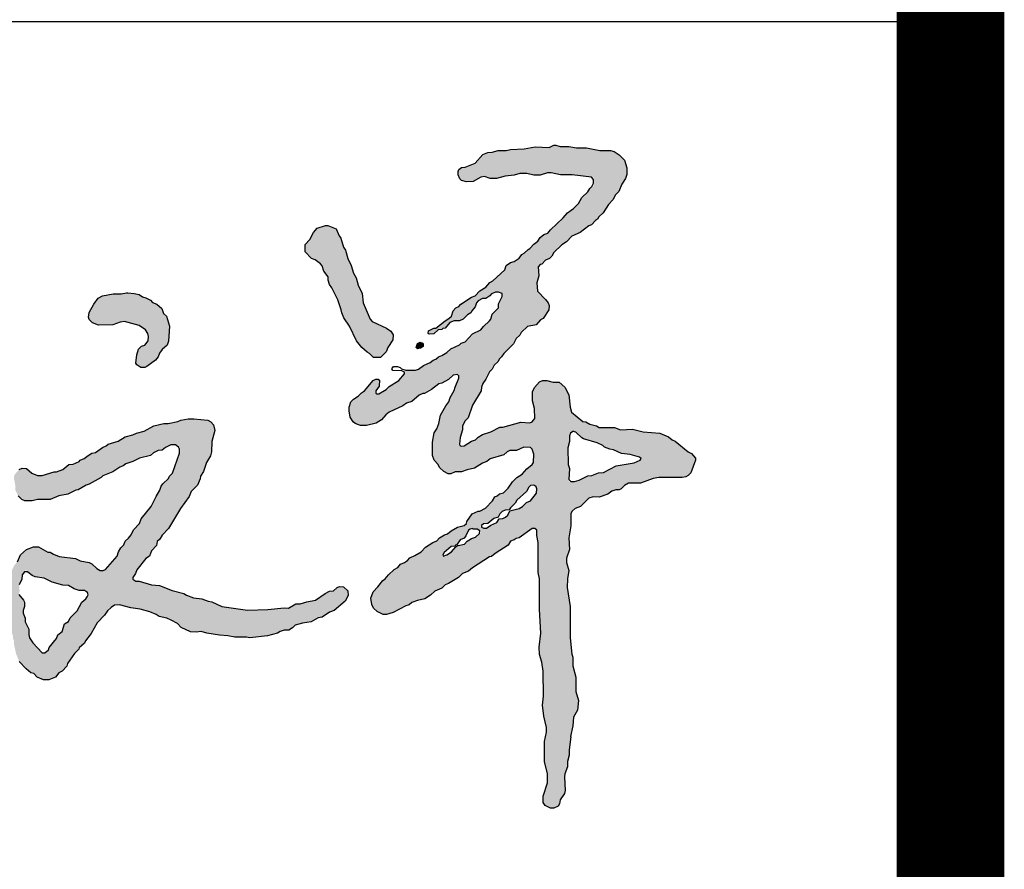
# Model space of a CAD drawing. Extents: x 499396 to 499732, y 3804753 to 3804872.
# Tile 32 of 41: x 499728.39 to 499730.22, y 3804776 to 3804777.58. Entities that reach past the tile are written whole.
import ezdxf

# ---------------------------------------------------------------- set-up
doc = ezdxf.new("R2010")
doc.units = 0
doc.layers.get('0').update_dxf_attribs({"linetype": 'CONTINUOUS'})
doc.layers.add('PUB_TITLE', color=4, linetype='CONTINUOUS')

# ---------------------------------------------------------------- blocks, each defined once
blk = doc.blocks.new('谭文军')
at = {"linetype": 'Continuous'}
h = blk.add_hatch(color=256, dxfattribs=at)
h.paths.add_polyline_path([(2707.3, 2346), (2707.3, 2339), (2699.3, 2322), (2699.3, 2313), (2684.3, 2298), (2680.9, 2285.4), (2664.3, 2270), (2658.3, 2262), (2639.3, 2253), (2622.3, 2235), (2613.3, 2232), (2609.3, 2228), (2589.3, 2219), (2580.3, 2210), (2569.3, 2203), (2561.3, 2200), (2555.3, 2195), (2549.3, 2193), (2542.3, 2187), (2527.3, 2180), (2512.3, 2170), (2483.3, 2170), (2483.3, 2161), (2470.3, 2146), (2448.3, 2132), (2441.3, 2125), (2421.2, 2113.1), (2415.2, 2119.1), (2425.3, 2133), (2426.3, 2147), (2423.3, 2149), (2417.3, 2149), (2411.3, 2146), (2391.3, 2122), (2384.3, 2118), (2377.3, 2110), (2366.3, 2103), (2360.3, 2097), (2356.3, 2085), (2356.3, 2076), (2358.3, 2062), (2365.3, 2051), (2370.3, 2047), (2382.3, 2043), (2396.3, 2043), (2418.3, 2048), (2430.3, 2056), (2443.8, 2070.8), (2479.3, 2088), (2488.3, 2094), (2500.3, 2098), (2517.3, 2112), (2525.3, 2116), (2529.3, 2116), (2545.3, 2125), (2562.3, 2138), (2569.3, 2140), (2584.3, 2148), (2595.3, 2158), (2608.3, 2160.6), (2608.3, 2151), (2599.3, 2131), (2597.3, 2123), (2588.3, 2107), (2585.3, 2097), (2578.3, 2088), (2566.3, 2066), (2562.3, 2047), (2557.3, 2035), (2551.3, 2026), (2547.3, 2004), (2547.3, 1974), (2551.3, 1963), (2560.3, 1953), (2563.3, 1946), (2573.3, 1937), (2583.3, 1932), (2589.3, 1932), (2599.3, 1936), (2614.3, 1936), (2627.3, 1941), (2644.3, 1945), (2662.3, 1956), (2672.3, 1960), (2680.3, 1966), (2711.3, 1975), (2722.8, 1985), (2740.3, 1985), (2757.3, 1993), (2774.9, 1991.8), (2780.3, 1977), (2779.2, 1955.4), (2764.3, 1943), (2753.3, 1931), (2741.3, 1923), (2731.3, 1913), (2721.3, 1899), (2710.3, 1888), (2701.3, 1886), (2696.3, 1881), (2690.3, 1879), (2685.3, 1870), (2669.3, 1853), (2656.3, 1846), (2652.3, 1846), (2638.3, 1840), (2626.3, 1822), (2624.4, 1814.1), (2605.3, 1809), (2590.3, 1801), (2582.3, 1794), (2575.3, 1792), (2563.3, 1785), (2557.3, 1778), (2548.3, 1774), (2531.3, 1763), (2521.3, 1753), (2507.3, 1744), (2495.3, 1739), (2487.8, 1730), (2474.3, 1724), (2468.3, 1717), (2459.3, 1712), (2446.3, 1700), (2439.3, 1691), (2433.3, 1687), (2422.3, 1672), (2411.3, 1661), (2406.3, 1646), (2408.3, 1632), (2412.3, 1623), (2420.3, 1616), (2434.3, 1609), (2442.3, 1609), (2457.3, 1613), (2486.3, 1629), (2494.3, 1631), (2500.3, 1636), (2513.3, 1641), (2530.3, 1645), (2543.3, 1653), (2553.3, 1662), (2569.3, 1669), (2576.3, 1677), (2584.3, 1680), (2607.3, 1694), (2616.3, 1703), (2630.3, 1708), (2639.3, 1716), (2678.3, 1741), (2683.3, 1742), (2691.3, 1749), (2721.3, 1768), (2726.3, 1777), (2735.3, 1780), (2739.3, 1783), (2746.3, 1785), (2779.5, 1808.2), (2787.3, 1802), (2787.3, 1790), (2790.3, 1774), (2790.3, 1705), (2793.3, 1691), (2793.3, 1620), (2796.3, 1566), (2792.3, 1534), (2793.3, 1517), (2798.3, 1499), (2801.3, 1479), (2802.3, 1421), (2800.3, 1401), (2803.3, 1375), (2810.5, 1344), (2804.3, 1317), (2804.3, 1271), (2811.3, 1243), (2811.3, 1222), (2801.3, 1192), (2801.3, 1177), (2806.3, 1170), (2818.3, 1164), (2826.3, 1164), (2836.3, 1169), (2839.3, 1174), (2840.3, 1183), (2850.3, 1198), (2852.3, 1205), (2850.1, 1239.7), (2857.3, 1259), (2857.3, 1271), (2861.3, 1286), (2861.3, 1298), (2865.3, 1328), (2864.3, 1329), (2869.3, 1353), (2871.3, 1373), (2880.3, 1389), (2882.3, 1411), (2876.3, 1432), (2876.3, 1465), (2869.3, 1491), (2869.3, 1511), (2867.3, 1518), (2863.3, 1555), (2863.3, 1627), (2856.3, 1671), (2857.3, 1691), (2860.3, 1710), (2853.8, 1733.6), (2862.3, 1758), (2860.3, 1785), (2865.3, 1812), (2865.3, 1843.4), (2875.3, 1852), (2887.3, 1857), (2906.3, 1876), (2916.3, 1879), (2930.3, 1878), (2950.3, 1885), (2963.2, 1895), (2976.3, 1895), (2980.3, 1897), (2988.3, 1905), (2997.3, 1910), (3025.3, 1910), (3054.3, 1921), (3067.3, 1923), (3120.3, 1923), (3129.3, 1925), (3134.3, 1928), (3140.3, 1934), (3151.3, 1963), (3151.3, 1968), (3142.3, 1978), (3134.3, 1982), (3104.3, 2007), (3097.3, 2010), (3089.3, 2017), (3069.3, 2025), (3031.3, 2028), (3006.3, 2034), (2979.3, 2033), (2965.3, 2038), (2930.3, 2038), (2924.3, 2042), (2908.3, 2046), (2899.3, 2051), (2892.3, 2052), (2866.3, 2073), (2863.3, 2085), (2860.3, 2113), (2851.3, 2131), (2838.3, 2142), (2824.3, 2142), (2810.3, 2146), (2800.3, 2146), (2793.3, 2143), (2781.3, 2130), (2777.3, 2120), (2777.3, 2099), (2781.3, 2082), (2782.3, 2059), (2774.7, 2048.8), (2750.3, 2050), (2709.3, 2039), (2702.3, 2039), (2681.3, 2028), (2662.3, 2022), (2652.3, 2016), (2646.3, 2010), (2637.3, 2007), (2616, 1993.2), (2609.1, 1997.9), (2611.3, 2015), (2616.3, 2033), (2616.3, 2042), (2622.3, 2053), (2629.3, 2060), (2639.3, 2089), (2659.3, 2122), (2660.8, 2135.4), (2670.3, 2149), (2678.3, 2166), (2684.3, 2172), (2689.3, 2181), (2697.3, 2189), (2701.3, 2196), (2706.3, 2200), (2711.3, 2208), (2733.3, 2230), (2739.3, 2242), (2748.3, 2250), (2751.3, 2256), (2765.3, 2270), (2785.3, 2274), (2795.3, 2285), (2801.3, 2288), (2814.3, 2308), (2815.3, 2318), (2813.3, 2324), (2807.3, 2332), (2788.3, 2351), (2787.3, 2370), (2791.3, 2386), (2790.1, 2411), (2798.3, 2413), (2807.3, 2422), (2816.3, 2426), (2821.3, 2431), (2826.3, 2440), (2844.3, 2457), (2855.3, 2464), (2867.3, 2477), (2886.3, 2486), (2906.3, 2501), (2912.3, 2503), (2921.3, 2513), (2926.3, 2516), (2929.3, 2522), (2939.3, 2531), (2951.3, 2550), (2961.3, 2561), (2967.3, 2572), (2975.3, 2580), (2982.3, 2597), (2990.3, 2610), (2993.3, 2619), (2993.3, 2634), (2988.3, 2652), (2976.3, 2664), (2964.3, 2672), (2956.3, 2674), (2931.3, 2674), (2901.3, 2680), (2878.3, 2680), (2860.3, 2683), (2840.3, 2683), (2830.3, 2686), (2826.3, 2686), (2815.3, 2681), (2783.3, 2682), (2758.3, 2678), (2726.3, 2676), (2716.3, 2674), (2698.3, 2674), (2684.3, 2670), (2674.3, 2669), (2663.3, 2665), (2645.3, 2645), (2622.3, 2636), (2614.3, 2635), (2608.3, 2630), (2606.3, 2626), (2606.3, 2618), (2610.3, 2609), (2614.3, 2605), (2625.3, 2602), (2641.3, 2603), (2662.5, 2615.5), (2680.3, 2610), (2694.3, 2610), (2714.3, 2615), (2735.3, 2617), (2748.3, 2621), (2764.3, 2621), (2780.3, 2617), (2794.3, 2617), (2815, 2624.3), (2841.3, 2618), (2868.3, 2618), (2917.3, 2612.4), (2917.3, 2594.2), (2908.3, 2587), (2904.3, 2579), (2890.3, 2566), (2882.3, 2552), (2871.3, 2541), (2857.3, 2531), (2847.3, 2519), (2818.3, 2492), (2812.3, 2484), (2803.3, 2481), (2794.3, 2474), (2789.3, 2466), (2780.3, 2459), (2771.3, 2449), (2767.3, 2447), (2758.3, 2438), (2752.3, 2435), (2746.3, 2427), (2735.3, 2419), (2726.3, 2417), (2716.3, 2410), (2713.3, 2400), (2686.3, 2375), (2679.3, 2371), (2670.3, 2360), (2656.3, 2352), (2645.3, 2340), (2637.3, 2337), (2612.3, 2321), (2608.3, 2316), (2601.3, 2313), (2595.3, 2306), (2590.2, 2290.7), (2576.3, 2283), (2555.3, 2266), (2550.3, 2266), (2538.3, 2260), (2537.3, 2254), (2540.3, 2252), (2550.3, 2253), (2560.3, 2262), (2569.3, 2263), (2571.3, 2265), (2576.3, 2266), (2587.3, 2279), (2597.3, 2283), (2609.3, 2283), (2618.3, 2287), (2628.3, 2297), (2635.3, 2301), (2638.3, 2307), (2645.3, 2315), (2649.5, 2327.6), (2662.3, 2334), (2670.3, 2334), (2679.3, 2340), (2686.5, 2349), (2699.3, 2349)])
h.paths.add_polyline_path([(2890.3, 2014), (2894.3, 2012), (2925.3, 2003), (2938.3, 1997), (2942.3, 1993), (2954.3, 1988), (2963.3, 1987), (2981.3, 1978), (3001.3, 1976), (3027.1, 1968.6), (3024.3, 1963), (3010.3, 1957), (2969.3, 1950), (2940.3, 1935), (2928.3, 1934), (2913.3, 1928), (2904.3, 1927), (2884.3, 1917), (2873.3, 1914), (2859.9, 1914), (2862.3, 1944), (2859.3, 1953), (2858.3, 1991), (2862.3, 2006), (2862.3, 2023.4), (2871, 2030.3), (2873.3, 2028), (2876.3, 2027)], flags=16)
h.paths.add_polyline_path([(2786.3, 1887), (2772.3, 1870), (2763.3, 1866), (2750.3, 1852.9), (2725.3, 1847), (2718.7, 1833.7), (2709.3, 1829), (2700.3, 1828), (2695.3, 1820), (2681.3, 1814), (2669.2, 1805.5), (2657.5, 1810.1), (2664.3, 1817), (2674.3, 1818), (2688.3, 1829), (2698.3, 1832), (2704.2, 1843.6), (2714.3, 1848), (2723.3, 1849), (2726.3, 1854), (2737.3, 1864), (2741.3, 1871), (2763.3, 1891), (2770.2, 1904.7), (2783.6, 1906.4), (2787.3, 1897)], flags=16)
h.paths.add_polyline_path([(2650.3, 1805), (2659.3, 1799), (2646.3, 1786), (2637.3, 1783), (2627.3, 1777), (2621.3, 1770), (2606.3, 1767), (2601.3, 1764), (2591.3, 1753), (2580.3, 1746), (2568.7, 1741.6), (2574.3, 1751), (2590.3, 1765), (2599.3, 1766), (2600.3, 1768), (2602.3, 1768), (2611.3, 1780), (2620.3, 1784), (2624.3, 1789), (2631.5, 1804.4), (2639.3, 1806), (2640.3, 1805)], flags=16)
for points in [[(2377.3, 2365), (2372.3, 2382), (2366.3, 2392), (2361.3, 2410), (2353.3, 2426), (2348.3, 2445), (2343.3, 2452), (2337.3, 2473), (2333.3, 2478), (2326.3, 2494), (2307.3, 2502), (2302.3, 2502), (2283.3, 2496), (2274.3, 2486), (2266.3, 2470), (2255.3, 2458), (2255.3, 2441), (2270.3, 2426), (2278.3, 2423), (2293.4, 2411.7), (2298.3, 2397), (2308.3, 2384), (2308.3, 2376), (2311.3, 2366), (2316.3, 2359), (2330.3, 2331), (2338.3, 2308), (2339.3, 2301), (2344.3, 2290), (2357.3, 2271), (2373.3, 2237), (2385.3, 2222), (2397.3, 2211), (2403.3, 2208), (2412.3, 2199), (2428.3, 2199), (2441.3, 2212), (2445.3, 2222), (2456.3, 2239), (2457.3, 2251), (2452.3, 2259), (2442.3, 2266), (2406.3, 2282.4), (2388.3, 2324), (2386.3, 2346)], [(1874.1, 2272), (1889.1, 2262), (1896.5, 2250.3), (1895.1, 2237), (1887.1, 2227), (1880.1, 2225), (1873.1, 2218), (1869.1, 2205), (1867.1, 2186), (1869.1, 2182), (1878.1, 2176), (1887.1, 2176), (1892.1, 2178), (1912.1, 2193), (1918.1, 2200), (1921.1, 2209), (1927.1, 2217), (1939.1, 2227), (1942.1, 2236), (1944.1, 2271), (1937.1, 2294), (1930.1, 2300), (1926.1, 2311), (1915.1, 2321), (1905.1, 2325), (1900.1, 2330), (1890.1, 2336), (1882.1, 2338), (1874.1, 2343), (1863.1, 2346), (1848.1, 2347), (1845.1, 2347), (1833.1, 2345), (1815.1, 2345), (1790.1, 2340), (1780.1, 2335), (1770.1, 2321), (1760.1, 2302), (1758.1, 2291), (1760.1, 2286), (1767.1, 2278), (1781.1, 2273), (1814.1, 2274), (1831.1, 2280), (1841.1, 2281)], [(2526.3, 2229), (2524.3, 2232), (2519.3, 2234), (2513.3, 2231), (2510.3, 2222), (2513.3, 2219), (2520.3, 2220), (2526.3, 2224)]]:
    blk.add_hatch(color=256, dxfattribs=at).paths.add_polyline_path(points)
h = blk.add_hatch(color=256, dxfattribs=at)
h.paths.add_polyline_path([(1886.1, 2030), (1868.1, 2025), (1860.1, 2021), (1842.1, 2017), (1826.1, 2007), (1803.1, 2000), (1799.1, 1996), (1790.1, 1992), (1774.1, 1981), (1766.1, 1979), (1757.1, 1974), (1748.1, 1967), (1739.1, 1963), (1737.1, 1960), (1723.1, 1954), (1713.1, 1953), (1699.1, 1942), (1685.1, 1936), (1679.1, 1936), (1652.1, 1928), (1641.1, 1928), (1628.1, 1933), (1616.1, 1944), (1606.1, 1945), (1599.1, 1942), (1588.1, 1929), (1587.1, 1922), (1590.1, 1906), (1590.1, 1895), (1597.1, 1881), (1605.1, 1873), (1612.1, 1870), (1629.1, 1870), (1641.1, 1873), (1670.1, 1873), (1690.1, 1881), (1711.1, 1885), (1729.1, 1894), (1734.1, 1895), (1753.1, 1906), (1760.1, 1908), (1787.1, 1923), (1791.1, 1927), (1814.1, 1936), (1830.1, 1947), (1838.1, 1950), (1844.1, 1955), (1860.1, 1960), (1875.1, 1968), (1900.1, 1974), (1907.1, 1980), (1918.1, 1985), (1927.1, 1986), (1935.1, 1992), (1947.1, 1998), (1963.1, 1998), (1968.8, 1983.8), (1951.1, 1933), (1944.1, 1926), (1942.1, 1921), (1929.1, 1909), (1925.1, 1903), (1922.1, 1894), (1913.1, 1880), (1902.1, 1857), (1879.1, 1828), (1875.1, 1818), (1861.1, 1803), (1854.1, 1787.4), (1842.1, 1777), (1839.1, 1769), (1832.1, 1762), (1827.1, 1753), (1824.1, 1743), (1795.4, 1710), (1781.1, 1710), (1766.1, 1725), (1760.1, 1728), (1739.1, 1732), (1728.1, 1737), (1691.1, 1742), (1678.1, 1747), (1670.1, 1752), (1665.1, 1752), (1643.1, 1764), (1632.1, 1764), (1616.1, 1758), (1602.1, 1746), (1595.1, 1730), (1588.1, 1722), (1583.1, 1712), (1581.1, 1704), (1582.1, 1692), (1576.1, 1678), (1576.1, 1671), (1581.2, 1653.4), (1575.1, 1639), (1574.1, 1632), (1577.1, 1613), (1576.1, 1599), (1579.1, 1576), (1585.1, 1559), (1585.1, 1553), (1587.1, 1549), (1587.1, 1541), (1592.1, 1518), (1599.1, 1501), (1615.1, 1484), (1626.1, 1475), (1633.1, 1473), (1640.1, 1465), (1655.1, 1459), (1667.1, 1459), (1682.1, 1465), (1690.1, 1475), (1698.1, 1479), (1708.1, 1490), (1710.1, 1496), (1726.1, 1519), (1736.1, 1529), (1737.1, 1532), (1749.1, 1543), (1751.1, 1548), (1764.1, 1565), (1778.1, 1590), (1795.1, 1607), (1802.1, 1617), (1810.1, 1625), (1818.1, 1630), (1829.1, 1631), (1855.1, 1624), (1877.1, 1621), (1899.1, 1615), (1913.1, 1609), (1920.1, 1604), (1943, 1598.9), (1962.1, 1588), (1971.1, 1579), (1992.1, 1569), (2005.1, 1568), (2017.1, 1570), (2030.1, 1566), (2059.1, 1561), (2078.1, 1560), (2094.1, 1557), (2121.1, 1557), (2128.1, 1555), (2169.1, 1560), (2192.1, 1566), (2202.6, 1573), (2218.1, 1573), (2226.1, 1578), (2232.1, 1584), (2249.1, 1589), (2269.1, 1592), (2285.1, 1601), (2294.1, 1603), (2311.1, 1614), (2322.1, 1618), (2347.1, 1639), (2354.1, 1652), (2353.1, 1663), (2343.1, 1672), (2334.1, 1673), (2329.1, 1671), (2320.1, 1663), (2311.1, 1662), (2301.1, 1657), (2279.1, 1642), (2259.1, 1638), (2244.1, 1633), (2234.1, 1633), (2217.1, 1623), (2207.1, 1624), (2170.1, 1620), (2123.1, 1619), (2064.1, 1627), (2041.1, 1638), (2033.1, 1639), (2018.1, 1645), (1999.1, 1647), (1983.1, 1653), (1977.1, 1657), (1950.1, 1664), (1921.1, 1675), (1903.1, 1677), (1874.1, 1685), (1867.1, 1685), (1858.3, 1691.3), (1866.1, 1703), (1869.1, 1711), (1890.1, 1737), (1898.1, 1743), (1903.1, 1755), (1914.1, 1767), (1916.1, 1776), (1922.1, 1782), (1927.1, 1791), (1942.1, 1806), (1969.1, 1852), (1989.1, 1880), (1994.1, 1891), (2008.1, 1906), (2014.1, 1920), (2015.1, 1926), (2022.1, 1937), (2029.1, 1958), (2038.1, 1973), (2040.1, 1982), (2041.1, 2006), (2048.1, 2031), (2045.1, 2044), (2039.1, 2051), (2032.1, 2055), (2000.1, 2058), (1987.1, 2058), (1970.1, 2055), (1963.1, 2052), (1941.1, 2047), (1931.1, 2047), (1908.1, 2042)])
h.paths.add_polyline_path([(1749.1, 1664), (1758.5, 1657.3), (1754.3, 1646.9), (1743.1, 1637), (1732.1, 1617), (1716.1, 1601), (1712.1, 1593), (1703.1, 1587), (1698.1, 1570), (1688.1, 1562), (1685.1, 1554), (1668.1, 1533), (1666.1, 1528), (1654.9, 1518.1), (1630.1, 1544), (1621.1, 1558.1), (1621.1, 1575), (1613.1, 1592), (1613.1, 1600), (1607, 1614.7), (1611.1, 1627), (1611.1, 1637), (1609.1, 1642), (1598.1, 1655), (1600.1, 1662), (1599.1, 1677), (1605.1, 1690), (1606.1, 1700), (1614.1, 1711.1), (1619.1, 1706), (1629.1, 1698), (1636.1, 1695), (1656.1, 1692), (1675.1, 1683), (1699.1, 1676), (1712.1, 1675), (1725.1, 1668), (1737.1, 1664)], flags=16)
for points in [[(2826.3, 2686), (2830.3, 2686), (2840.3, 2683), (2860.3, 2683), (2878.3, 2680), (2901.3, 2680), (2931.3, 2674), (2956.3, 2674), (2964.3, 2672), (2976.3, 2664), (2988.3, 2652), (2993.3, 2634), (2993.3, 2619), (2990.3, 2610), (2982.3, 2597), (2975.3, 2580), (2967.3, 2572), (2961.3, 2561), (2951.3, 2550), (2939.3, 2531), (2929.3, 2522), (2926.3, 2516), (2921.3, 2513), (2912.3, 2503), (2906.3, 2501), (2886.3, 2486), (2867.3, 2477), (2855.3, 2464), (2844.3, 2457), (2826.3, 2440), (2821.3, 2431), (2816.3, 2426), (2807.3, 2422), (2798.3, 2413), (2794.3, 2412), (2790.3, 2407), (2791.3, 2386), (2787.3, 2370), (2788.3, 2351), (2807.3, 2332), (2813.3, 2324), (2815.3, 2318), (2814.3, 2308), (2801.3, 2288), (2795.3, 2285), (2785.3, 2274), (2765.3, 2270), (2751.3, 2256), (2748.3, 2250), (2739.3, 2242), (2733.3, 2230), (2711.3, 2208), (2706.3, 2200), (2701.3, 2196), (2697.3, 2189), (2689.3, 2181), (2684.3, 2172), (2678.3, 2166), (2670.3, 2149), (2663.3, 2139), (2660.3, 2131), (2659.3, 2122), (2639.3, 2089), (2629.3, 2060), (2622.3, 2053), (2616.3, 2042), (2616.3, 2033), (2611.3, 2015), (2609.3, 2000), (2610.3, 1997), (2613.3, 1995), (2620.3, 1996), (2637.3, 2007), (2646.3, 2010), (2652.3, 2016), (2662.3, 2022), (2681.3, 2028), (2702.3, 2039), (2709.3, 2039), (2750.3, 2050), (2771.3, 2049), (2776.3, 2051), (2782.3, 2059), (2781.3, 2082), (2777.3, 2099), (2777.3, 2120), (2781.3, 2130), (2793.3, 2143), (2800.3, 2146), (2810.3, 2146), (2824.3, 2142), (2838.3, 2142), (2851.3, 2131), (2860.3, 2113), (2863.3, 2085), (2866.3, 2073), (2892.3, 2052), (2899.3, 2051), (2908.3, 2046), (2924.3, 2042), (2930.3, 2038), (2965.3, 2038), (2979.3, 2033), (3006.3, 2034), (3031.3, 2028), (3069.3, 2025), (3089.3, 2017), (3097.3, 2010), (3104.3, 2007), (3134.3, 1982), (3142.3, 1978), (3151.3, 1968), (3151.3, 1963), (3140.3, 1934), (3134.3, 1928), (3129.3, 1925), (3120.3, 1923), (3067.3, 1923), (3054.3, 1921), (3025.3, 1910), (2997.3, 1910), (2988.3, 1905), (2980.3, 1897), (2976.3, 1895), (2968.3, 1895), (2959.3, 1892), (2950.3, 1885), (2930.3, 1878), (2916.3, 1879), (2906.3, 1876), (2887.3, 1857), (2875.3, 1852), (2868.3, 1846), (2865.3, 1841), (2865.3, 1812), (2860.3, 1785), (2862.3, 1758), (2855.3, 1738), (2855.3, 1728), (2860.3, 1710), (2857.3, 1691), (2856.3, 1671), (2863.3, 1627), (2863.3, 1555), (2867.3, 1518), (2869.3, 1511), (2869.3, 1491), (2876.3, 1465), (2876.3, 1432), (2882.3, 1411), (2880.3, 1389), (2871.3, 1373), (2869.3, 1353), (2864.3, 1329), (2865.3, 1328), (2861.3, 1298), (2861.3, 1286), (2857.3, 1271), (2857.3, 1259), (2851.3, 1243), (2850.3, 1236), (2852.3, 1205), (2850.3, 1198), (2840.3, 1183), (2839.3, 1174), (2836.3, 1169), (2826.3, 1164), (2818.3, 1164), (2806.3, 1170), (2801.3, 1177), (2801.3, 1192), (2811.3, 1222), (2811.3, 1243), (2804.3, 1271), (2804.3, 1317), (2809.3, 1339), (2809.3, 1349), (2803.3, 1375), (2800.3, 1401), (2802.3, 1421), (2801.3, 1479), (2798.3, 1499), (2793.3, 1517), (2792.3, 1534), (2796.3, 1566), (2793.3, 1620), (2793.3, 1691), (2790.3, 1705), (2790.3, 1774), (2787.3, 1790), (2787.3, 1802), (2782.3, 1806), (2776.3, 1806), (2746.3, 1785), (2739.3, 1783), (2735.3, 1780), (2726.3, 1777), (2721.3, 1768), (2691.3, 1749), (2683.3, 1742), (2678.3, 1741), (2639.3, 1716), (2630.3, 1708), (2616.3, 1703), (2607.3, 1694), (2584.3, 1680), (2576.3, 1677), (2569.3, 1669), (2553.3, 1662), (2543.3, 1653), (2530.3, 1645), (2513.3, 1641), (2500.3, 1636), (2494.3, 1631), (2486.3, 1629), (2457.3, 1613), (2442.3, 1609), (2434.3, 1609), (2420.3, 1616), (2412.3, 1623), (2408.3, 1632), (2406.3, 1646), (2411.3, 1661), (2422.3, 1672), (2433.3, 1687), (2439.3, 1691), (2446.3, 1700), (2459.3, 1712), (2468.3, 1717), (2474.3, 1724), (2483.3, 1728), (2490.3, 1733), (2495.3, 1739), (2507.3, 1744), (2521.3, 1753), (2531.3, 1763), (2548.3, 1774), (2557.3, 1778), (2563.3, 1785), (2575.3, 1792), (2582.3, 1794), (2590.3, 1801), (2605.3, 1809), (2620.3, 1813), (2625.3, 1818), (2626.3, 1822), (2638.3, 1840), (2652.3, 1846), (2656.3, 1846), (2669.3, 1853), (2685.3, 1870), (2690.3, 1879), (2696.3, 1881), (2701.3, 1886), (2710.3, 1888), (2721.3, 1899), (2731.3, 1913), (2741.3, 1923), (2753.3, 1931), (2764.3, 1943), (2776.3, 1953), (2779.3, 1958), (2780.3, 1977), (2776.3, 1988), (2772.3, 1992), (2757.3, 1993), (2740.3, 1985), (2725.3, 1985), (2719.3, 1982), (2711.3, 1975), (2680.3, 1966), (2672.3, 1960), (2662.3, 1956), (2644.3, 1945), (2627.3, 1941), (2614.3, 1936), (2599.3, 1936), (2589.3, 1932), (2583.3, 1932), (2573.3, 1937), (2563.3, 1946), (2560.3, 1953), (2551.3, 1963), (2547.3, 1974), (2547.3, 2004), (2551.3, 2026), (2557.3, 2035), (2562.3, 2047), (2566.3, 2066), (2578.3, 2088), (2585.3, 2097), (2588.3, 2107), (2597.3, 2123), (2599.3, 2131), (2608.3, 2151), (2608.3, 2157), (2605.3, 2160), (2595.3, 2158), (2584.3, 2148), (2569.3, 2140), (2562.3, 2138), (2545.3, 2125), (2529.3, 2116), (2525.3, 2116), (2517.3, 2112), (2500.3, 2098), (2488.3, 2094), (2479.3, 2088), (2448.3, 2073), (2440.3, 2067), (2430.3, 2056), (2418.3, 2048), (2396.3, 2043), (2382.3, 2043), (2370.3, 2047), (2365.3, 2051), (2358.3, 2062), (2356.3, 2076), (2356.3, 2085), (2360.3, 2097), (2366.3, 2103), (2377.3, 2110), (2384.3, 2118), (2391.3, 2122), (2411.3, 2146), (2417.3, 2149), (2423.3, 2149), (2426.3, 2147), (2425.3, 2133), (2417.3, 2122), (2417.3, 2117), (2419.3, 2115), (2424.3, 2115), (2441.3, 2125), (2448.3, 2132), (2470.3, 2146), (2483.3, 2161), (2483.3, 2165), (2477.3, 2168), (2456.3, 2169), (2454.3, 2173), (2458.3, 2178), (2467.3, 2178), (2473.3, 2176), (2476.3, 2173), (2486.3, 2170), (2508.3, 2170), (2515.3, 2172), (2527.3, 2180), (2542.3, 2187), (2549.3, 2193), (2555.3, 2195), (2561.3, 2200), (2569.3, 2203), (2580.3, 2210), (2589.3, 2219), (2609.3, 2228), (2613.3, 2232), (2622.3, 2235), (2639.3, 2253), (2658.3, 2262), (2664.3, 2270), (2678.3, 2283), (2681.3, 2287), (2684.3, 2298), (2699.3, 2313), (2699.3, 2322), (2707.3, 2339), (2707.3, 2346), (2699.3, 2349), (2692.3, 2349), (2683.3, 2345), (2679.3, 2340), (2670.3, 2334), (2662.3, 2334), (2652.3, 2329), (2648.3, 2324), (2645.3, 2315), (2638.3, 2307), (2635.3, 2301), (2628.3, 2297), (2618.3, 2287), (2609.3, 2283), (2597.3, 2283), (2587.3, 2279), (2576.3, 2266), (2571.3, 2265), (2569.3, 2263), (2560.3, 2262), (2550.3, 2253), (2540.3, 2252), (2537.3, 2254), (2538.3, 2260), (2550.3, 2266), (2555.3, 2266), (2576.3, 2283), (2585.3, 2288), (2591.3, 2294), (2595.3, 2306), (2601.3, 2313), (2608.3, 2316), (2612.3, 2321), (2637.3, 2337), (2645.3, 2340), (2656.3, 2352), (2670.3, 2360), (2679.3, 2371), (2686.3, 2375), (2713.3, 2400), (2716.3, 2410), (2726.3, 2417), (2735.3, 2419), (2746.3, 2427), (2752.3, 2435), (2758.3, 2438), (2767.3, 2447), (2771.3, 2449), (2780.3, 2459), (2789.3, 2466), (2794.3, 2474), (2803.3, 2481), (2812.3, 2484), (2818.3, 2492), (2847.3, 2519), (2857.3, 2531), (2871.3, 2541), (2882.3, 2552), (2890.3, 2566), (2904.3, 2579), (2908.3, 2587), (2913.3, 2591), (2917.3, 2599), (2917.3, 2607), (2912.3, 2613), (2868.3, 2618), (2841.3, 2618), (2820.3, 2623), (2811.3, 2623), (2794.3, 2617), (2780.3, 2617), (2764.3, 2621), (2748.3, 2621), (2735.3, 2617), (2714.3, 2615), (2694.3, 2610), (2680.3, 2610), (2667.3, 2614), (2658.3, 2613), (2641.3, 2603), (2625.3, 2602), (2614.3, 2605), (2610.3, 2609), (2606.3, 2618), (2606.3, 2626), (2608.3, 2630), (2614.3, 2635), (2622.3, 2636), (2645.3, 2645), (2663.3, 2665), (2674.3, 2669), (2684.3, 2670), (2698.3, 2674), (2716.3, 2674), (2726.3, 2676), (2758.3, 2678), (2783.3, 2682), (2815.3, 2681), (2826.3, 2686)], [(2302.3, 2502), (2307.3, 2502), (2326.3, 2494), (2333.3, 2478), (2337.3, 2473), (2343.3, 2452), (2348.3, 2445), (2353.3, 2426), (2361.3, 2410), (2366.3, 2392), (2372.3, 2382), (2377.3, 2365), (2386.3, 2346), (2388.3, 2324), (2404.3, 2287), (2409.3, 2281), (2442.3, 2266), (2452.3, 2259), (2457.3, 2251), (2456.3, 2239), (2445.3, 2222), (2441.3, 2212), (2428.3, 2199), (2412.3, 2199), (2403.3, 2208), (2397.3, 2211), (2385.3, 2222), (2373.3, 2237), (2357.3, 2271), (2344.3, 2290), (2339.3, 2301), (2338.3, 2308), (2330.3, 2331), (2316.3, 2359), (2311.3, 2366), (2308.3, 2376), (2308.3, 2384), (2298.3, 2397), (2294.3, 2409), (2290.3, 2414), (2278.3, 2423), (2270.3, 2426), (2255.3, 2441), (2255.3, 2458), (2266.3, 2470), (2274.3, 2486), (2283.3, 2496), (2302.3, 2502)], [(1845.1, 2347), (1848.1, 2347), (1863.1, 2346), (1874.1, 2343), (1882.1, 2338), (1890.1, 2336), (1900.1, 2330), (1905.1, 2325), (1915.1, 2321), (1926.1, 2311), (1930.1, 2300), (1937.1, 2294), (1944.1, 2271), (1942.1, 2236), (1939.1, 2227), (1927.1, 2217), (1921.1, 2209), (1918.1, 2200), (1912.1, 2193), (1892.1, 2178), (1887.1, 2176), (1878.1, 2176), (1869.1, 2182), (1867.1, 2186), (1869.1, 2205), (1873.1, 2218), (1880.1, 2225), (1887.1, 2227), (1895.1, 2237), (1896.1, 2247), (1894.1, 2254), (1889.1, 2262), (1874.1, 2272), (1841.1, 2281), (1831.1, 2280), (1814.1, 2274), (1781.1, 2273), (1767.1, 2278), (1760.1, 2286), (1758.1, 2291), (1760.1, 2302), (1770.1, 2321), (1780.1, 2335), (1790.1, 2340), (1815.1, 2345), (1833.1, 2345), (1845.1, 2347)], [(2519.3, 2234), (2524.3, 2232), (2526.3, 2229), (2526.3, 2224), (2520.3, 2220), (2513.3, 2219), (2510.3, 2222), (2513.3, 2231), (2519.3, 2234)], [(1987.1, 2058), (2000.1, 2058), (2032.1, 2055), (2039.1, 2051), (2045.1, 2044), (2048.1, 2031), (2041.1, 2006), (2040.1, 1982), (2038.1, 1973), (2029.1, 1958), (2022.1, 1937), (2015.1, 1926), (2014.1, 1920), (2008.1, 1906), (1994.1, 1891), (1989.1, 1880), (1969.1, 1852), (1942.1, 1806), (1927.1, 1791), (1922.1, 1782), (1916.1, 1776), (1914.1, 1767), (1903.1, 1755), (1898.1, 1743), (1890.1, 1737), (1869.1, 1711), (1866.1, 1703), (1860.1, 1694), (1860.1, 1690), (1867.1, 1685), (1874.1, 1685), (1903.1, 1677), (1921.1, 1675), (1950.1, 1664), (1977.1, 1657), (1983.1, 1653), (1999.1, 1647), (2018.1, 1645), (2033.1, 1639), (2041.1, 1638), (2064.1, 1627), (2123.1, 1619), (2170.1, 1620), (2207.1, 1624), (2217.1, 1623), (2234.1, 1633), (2244.1, 1633), (2259.1, 1638), (2279.1, 1642), (2301.1, 1657), (2311.1, 1662), (2320.1, 1663), (2329.1, 1671), (2334.1, 1673), (2343.1, 1672), (2353.1, 1663), (2354.1, 1652), (2347.1, 1639), (2322.1, 1618), (2311.1, 1614), (2294.1, 1603), (2285.1, 1601), (2269.1, 1592), (2249.1, 1589), (2232.1, 1584), (2226.1, 1578), (2218.1, 1573), (2207.1, 1573), (2198.1, 1570), (2192.1, 1566), (2169.1, 1560), (2128.1, 1555), (2121.1, 1557), (2094.1, 1557), (2078.1, 1560), (2059.1, 1561), (2030.1, 1566), (2017.1, 1570), (2005.1, 1568), (1992.1, 1569), (1971.1, 1579), (1962.1, 1588), (1948.1, 1596), (1938.1, 1600), (1920.1, 1604), (1913.1, 1609), (1899.1, 1615), (1877.1, 1621), (1855.1, 1624), (1829.1, 1631), (1818.1, 1630), (1810.1, 1625), (1802.1, 1617), (1795.1, 1607), (1778.1, 1590), (1764.1, 1565), (1751.1, 1548), (1749.1, 1543), (1737.1, 1532), (1736.1, 1529), (1726.1, 1519), (1710.1, 1496), (1708.1, 1490), (1698.1, 1479), (1690.1, 1475), (1682.1, 1465), (1667.1, 1459), (1655.1, 1459), (1640.1, 1465), (1633.1, 1473), (1626.1, 1475), (1615.1, 1484), (1599.1, 1501)], [(1595.1, 1730), (1602.1, 1746), (1616.1, 1758), (1632.1, 1764), (1643.1, 1764), (1665.1, 1752), (1670.1, 1752), (1678.1, 1747), (1691.1, 1742), (1728.1, 1737), (1739.1, 1732), (1760.1, 1728), (1766.1, 1725), (1777.1, 1714), (1785.1, 1710), (1792.1, 1710), (1797.1, 1712), (1824.1, 1743), (1827.1, 1753), (1832.1, 1762), (1839.1, 1769), (1842.1, 1777), (1850.1, 1784), (1856.1, 1792), (1861.1, 1803), (1875.1, 1818), (1879.1, 1828), (1902.1, 1857), (1913.1, 1880), (1922.1, 1894), (1925.1, 1903), (1929.1, 1909), (1942.1, 1921), (1944.1, 1926), (1951.1, 1933), (1967.1, 1979), (1967.1, 1988), (1965.1, 1993), (1958.1, 1998), (1947.1, 1998), (1935.1, 1992), (1927.1, 1986), (1918.1, 1985), (1907.1, 1980), (1900.1, 1974), (1875.1, 1968), (1860.1, 1960), (1844.1, 1955), (1838.1, 1950), (1830.1, 1947), (1814.1, 1936), (1791.1, 1927), (1787.1, 1923), (1760.1, 1908), (1753.1, 1906), (1734.1, 1895), (1729.1, 1894), (1711.1, 1885), (1690.1, 1881), (1670.1, 1873), (1641.1, 1873), (1629.1, 1870), (1612.1, 1870), (1605.1, 1873), (1597.1, 1881)], [(1599.1, 1942), (1606.1, 1945), (1616.1, 1944), (1628.1, 1933), (1641.1, 1928), (1652.1, 1928), (1679.1, 1936), (1685.1, 1936), (1699.1, 1942), (1713.1, 1953), (1723.1, 1954), (1737.1, 1960), (1739.1, 1963), (1748.1, 1967), (1757.1, 1974), (1766.1, 1979), (1774.1, 1981), (1790.1, 1992), (1799.1, 1996), (1803.1, 2000), (1826.1, 2007), (1842.1, 2017), (1860.1, 2021), (1868.1, 2025), (1886.1, 2030), (1908.1, 2042), (1931.1, 2047), (1941.1, 2047), (1963.1, 2052), (1970.1, 2055), (1987.1, 2058)], [(2873.3, 2028), (2872.3, 2029), (2869.3, 2029), (2864.3, 2025), (2862.3, 2019), (2862.3, 2006), (2858.3, 1991), (2859.3, 1953), (2862.3, 1944), (2860.3, 1919), (2865.3, 1914), (2873.3, 1914), (2884.3, 1917), (2904.3, 1927), (2913.3, 1928), (2928.3, 1934), (2940.3, 1935), (2969.3, 1950), (3010.3, 1957), (3024.3, 1963), (3026.3, 1967), (3022.3, 1970), (3001.3, 1976), (2981.3, 1978), (2963.3, 1987), (2954.3, 1988), (2942.3, 1993), (2938.3, 1997), (2925.3, 2003), (2894.3, 2012), (2890.3, 2014), (2876.3, 2027), (2873.3, 2028)], [(2781.3, 1905), (2780.3, 1906), (2772.3, 1905), (2768.3, 1901), (2763.3, 1891), (2741.3, 1871), (2737.3, 1864), (2726.3, 1854), (2723.3, 1849), (2714.3, 1848), (2707.3, 1845), (2702.3, 1840), (2698.3, 1832), (2688.3, 1829), (2674.3, 1818), (2664.3, 1817), (2660.3, 1813), (2660.3, 1809), (2665.3, 1807), (2671.3, 1807), (2681.3, 1814), (2695.3, 1820), (2700.3, 1828), (2709.3, 1829), (2715.3, 1832), (2720.3, 1837), (2725.3, 1847), (2746.3, 1852), (2754.3, 1857), (2763.3, 1866), (2772.3, 1870), (2786.3, 1887), (2787.3, 1897), (2785.3, 1902), (2781.3, 1905)], [(2640.3, 1805), (2639.3, 1806), (2634.3, 1805), (2630.3, 1802), (2624.3, 1789), (2620.3, 1784), (2611.3, 1780), (2602.3, 1768), (2600.3, 1768), (2599.3, 1766), (2590.3, 1765), (2574.3, 1751), (2571.3, 1746), (2572.3, 1743), (2580.3, 1746), (2591.3, 1753), (2601.3, 1764), (2606.3, 1767), (2621.3, 1770), (2627.3, 1777), (2637.3, 1783), (2646.3, 1786), (2655.3, 1795), (2656.3, 1801), (2650.3, 1805), (2640.3, 1805)], [(1619.1, 1706), (1618.1, 1707), (1611.1, 1707), (1606.1, 1700), (1605.1, 1690), (1599.1, 1677)], [(1598.1, 1655), (1609.1, 1642), (1611.1, 1637), (1611.1, 1627), (1608.1, 1618), (1608.1, 1612), (1613.1, 1600), (1613.1, 1592), (1621.1, 1575), (1621.1, 1563), (1623.1, 1555), (1630.1, 1544), (1652.1, 1521), (1658.1, 1521), (1666.1, 1528), (1668.1, 1533), (1685.1, 1554), (1688.1, 1562), (1698.1, 1570), (1703.1, 1587), (1712.1, 1593), (1716.1, 1601), (1732.1, 1617), (1743.1, 1637), (1752.1, 1645), (1755.1, 1649), (1757.1, 1654), (1756.1, 1659), (1749.1, 1664), (1737.1, 1664), (1725.1, 1668), (1712.1, 1675), (1699.1, 1676), (1675.1, 1683), (1656.1, 1692), (1636.1, 1695), (1629.1, 1698), (1619.1, 1706)]]:
    blk.add_lwpolyline(points, dxfattribs=at)
blk = doc.blocks.new('wrtgtg')
at = {"color": 4}
blk.add_line((7804.32, -4841.23), (7804.32, 52558.77), dxfattribs=at)
at = {"layer": 'PUB_TITLE'}
for p, q in [((7804.32, -4841.23), (7804.32, 52558.77)), ((2204.32, 6358.77), (7804.32, 6358.77))]:
    blk.add_line(p, q, dxfattribs=at)
at = {"layer": 'PUB_TITLE', "const_width": 100}
blk.add_lwpolyline([(-72795.68, -4841.23), (7804.32, -4841.23), (7804.32, 52558.77), (-72795.68, 52558.77)], close=True, dxfattribs=at)
at = {"linetype": 'Continuous', "xscale": 0.4043519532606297, "yscale": 0.4043519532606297, "zscale": 0.4043519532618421}
blk.add_blockref('谭文军', (6293.62, 5157.81), dxfattribs=at)

msp = doc.modelspace()

# ---------------------------------------------------------------- block references
at = {"xscale": 0.002, "yscale": 0.002, "zscale": 0.002}
msp.add_blockref('wrtgtg', (499714.5114, 3804764.8589), dxfattribs=at)

doc.saveas('drawing.dxf')
